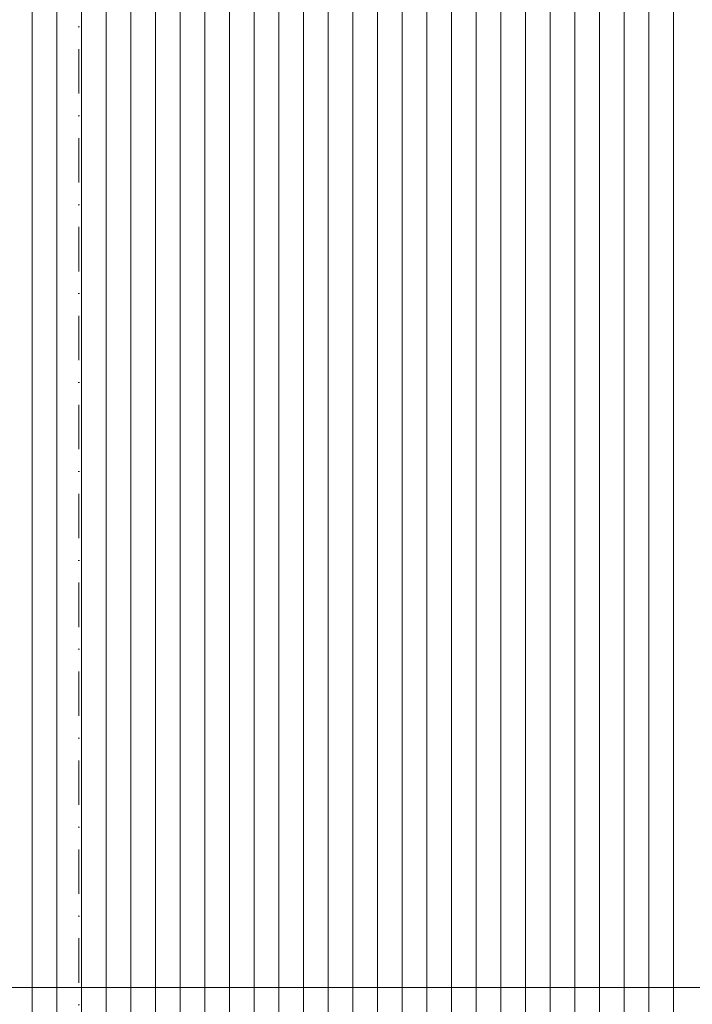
# Model space of a CAD drawing. Header units: millimetres. Extents: x 100377 to 139599, y -1988 to 13993.
# Tile 12 of 53: x 108212 to 110938, y 5969 to 9957. Entities that reach past the tile are written whole.
import ezdxf

# ---------------------------------------------------------------- set-up
doc = ezdxf.new("R2010")
doc.units = ezdxf.units.MM
doc.header["$MEASUREMENT"] = 0
doc.linetypes.add('Kropki i Kreski', pattern=[360, 180, -90, 0, -90])
doc.linetypes.add('Przerywana gęsta', pattern=[90, 60, -30])
doc.layers.add('Nowe_0_Nr_pióra__1', color=7, linetype='Continuous', lineweight=13)
doc.layers.add('Nowe_0_Nr_pióra__2', color=251, linetype='Continuous', lineweight=13)

# ---------------------------------------------------------------- blocks, each defined once
blk = doc.blocks.new('*X2')
at = {"layer": 'Nowe_0_Nr_pióra__2', "color": 251, "linetype": 'Continuous', "lineweight": 13}
for p, q in [((108262.4, 6037), (108262.4, 5787)), ((108262.4, 6037), (108262.4, 5787)), ((108362.4, 6037), (108362.4, 5787)), ((108362.4, 6037), (108362.4, 5787)), ((108462.4, 6037), (108462.4, 5787)), ((108462.4, 6037), (108462.4, 5787)), ((108562.4, 6037), (108562.4, 5787)), ((108562.4, 6037), (108562.4, 5787)), ((108662.4, 6037), (108662.4, 5787)), ((108662.4, 6037), (108662.4, 5787)), ((108762.4, 6037), (108762.4, 5787)), ((108762.4, 6037), (108762.4, 5787)), ((108862.4, 6037), (108862.4, 5787)), ((108862.4, 6037), (108862.4, 5787)), ((108962.4, 6037), (108962.4, 5787)), ((108962.4, 6037), (108962.4, 5787)), ((109062.4, 6037), (109062.4, 5787)), ((109062.4, 6037), (109062.4, 5787)), ((109162.4, 6037), (109162.4, 5787)), ((109162.4, 6037), (109162.4, 5787)), ((109262.4, 6037), (109262.4, 5787)), ((109262.4, 6037), (109262.4, 5787)), ((109362.4, 6037), (109362.4, 5787)), ((109362.4, 6037), (109362.4, 5787)), ((109462.4, 6037), (109462.4, 5787)), ((109462.4, 6037), (109462.4, 5787)), ((109562.4, 6037), (109562.4, 5787)), ((109562.4, 6037), (109562.4, 5787)), ((109662.4, 6037), (109662.4, 5787)), ((109662.4, 6037), (109662.4, 5787)), ((109762.4, 6037), (109762.4, 5787)), ((109762.4, 6037), (109762.4, 5787)), ((109862.4, 6037), (109862.4, 5787)), ((109862.4, 6037), (109862.4, 5787)), ((109962.4, 6037), (109962.4, 5787)), ((109962.4, 6037), (109962.4, 5787)), ((110062.4, 6037), (110062.4, 5787)), ((110062.4, 6037), (110062.4, 5787)), ((110162.4, 6037), (110162.4, 5787)), ((110162.4, 6037), (110162.4, 5787)), ((110262.4, 6037), (110262.4, 5787)), ((110262.4, 6037), (110262.4, 5787)), ((110362.4, 6037), (110362.4, 5787)), ((110362.4, 6037), (110362.4, 5787)), ((110462.4, 6037), (110462.4, 5787)), ((110462.4, 6037), (110462.4, 5787)), ((110562.4, 6037), (110562.4, 5787)), ((110562.4, 6037), (110562.4, 5787)), ((110662.4, 6037), (110662.4, 5787)), ((110662.4, 6037), (110662.4, 5787)), ((110762.4, 6037), (110762.4, 5787)), ((110762.4, 6037), (110762.4, 5787)), ((110862.4, 6037), (110862.4, 5787)), ((110862.4, 6037), (110862.4, 5787))]:
    blk.add_line(p, q, dxfattribs=at)
blk = doc.blocks.new('Wypełnienie_1_1', base_point=(0, 0))
at = {"layer": 'Nowe_0_Nr_pióra__2', "color": 251, "linetype": 'Continuous', "lineweight": 13}
blk.add_blockref('*X2', (0, 0), dxfattribs=at)
blk = doc.blocks.new('*X4')
at = {"layer": 'Nowe_0_Nr_pióra__2', "color": 251, "linetype": 'Continuous', "lineweight": 13}
for p, q in [((108262.4, 9787), (108262.4, 10037)), ((108262.4, 9787), (108262.4, 10037)), ((108362.4, 9787), (108362.4, 10037)), ((108362.4, 9787), (108362.4, 10037)), ((108462.4, 9787), (108462.4, 10037)), ((108462.4, 9787), (108462.4, 10037)), ((108562.4, 9787), (108562.4, 10037)), ((108562.4, 9787), (108562.4, 10037)), ((108662.4, 9787), (108662.4, 10037)), ((108662.4, 9787), (108662.4, 10037)), ((108762.4, 9787), (108762.4, 10037)), ((108762.4, 9787), (108762.4, 10037)), ((108862.4, 9787), (108862.4, 10037)), ((108862.4, 9787), (108862.4, 10037)), ((108962.4, 9787), (108962.4, 10037)), ((108962.4, 9787), (108962.4, 10037)), ((109062.4, 9787), (109062.4, 10037)), ((109062.4, 9787), (109062.4, 10037)), ((109162.4, 9787), (109162.4, 10037)), ((109162.4, 9787), (109162.4, 10037)), ((109262.4, 9787), (109262.4, 10037)), ((109262.4, 9787), (109262.4, 10037)), ((109362.4, 9787), (109362.4, 10037)), ((109362.4, 9787), (109362.4, 10037)), ((109462.4, 9787), (109462.4, 10037)), ((109462.4, 9787), (109462.4, 10037)), ((109562.4, 9787), (109562.4, 10037)), ((109562.4, 9787), (109562.4, 10037)), ((109662.4, 9787), (109662.4, 10037)), ((109662.4, 9787), (109662.4, 10037)), ((109762.4, 9787), (109762.4, 10037)), ((109762.4, 9787), (109762.4, 10037)), ((109862.4, 9787), (109862.4, 10037)), ((109862.4, 9787), (109862.4, 10037)), ((109962.4, 9787), (109962.4, 10037)), ((109962.4, 9787), (109962.4, 10037)), ((110062.4, 9787), (110062.4, 10037)), ((110062.4, 9787), (110062.4, 10037)), ((110162.4, 9787), (110162.4, 10037)), ((110162.4, 9787), (110162.4, 10037)), ((110262.4, 9787), (110262.4, 10037)), ((110262.4, 9787), (110262.4, 10037)), ((110362.4, 9787), (110362.4, 10037)), ((110362.4, 9787), (110362.4, 10037)), ((110462.4, 9787), (110462.4, 10037)), ((110462.4, 9787), (110462.4, 10037)), ((110562.4, 9787), (110562.4, 10037)), ((110562.4, 9787), (110562.4, 10037)), ((110662.4, 9787), (110662.4, 10037)), ((110662.4, 9787), (110662.4, 10037)), ((110762.4, 9787), (110762.4, 10037)), ((110762.4, 9787), (110762.4, 10037)), ((110862.4, 9787), (110862.4, 10037)), ((110862.4, 9787), (110862.4, 10037)), ((108262.4, 9537), (108262.4, 9787)), ((108262.4, 9537), (108262.4, 9787)), ((108362.4, 9537), (108362.4, 9787)), ((108362.4, 9537), (108362.4, 9787)), ((108462.4, 9537), (108462.4, 9787)), ((108462.4, 9537), (108462.4, 9787)), ((108562.4, 9537), (108562.4, 9787)), ((108562.4, 9537), (108562.4, 9787)), ((108662.4, 9537), (108662.4, 9787)), ((108662.4, 9537), (108662.4, 9787)), ((108762.4, 9537), (108762.4, 9787)), ((108762.4, 9537), (108762.4, 9787)), ((108862.4, 9537), (108862.4, 9787)), ((108862.4, 9537), (108862.4, 9787)), ((108962.4, 9537), (108962.4, 9787)), ((108962.4, 9537), (108962.4, 9787)), ((109062.4, 9537), (109062.4, 9787)), ((109062.4, 9537), (109062.4, 9787)), ((109162.4, 9537), (109162.4, 9787)), ((109162.4, 9537), (109162.4, 9787)), ((109262.4, 9537), (109262.4, 9787)), ((109262.4, 9537), (109262.4, 9787)), ((109362.4, 9537), (109362.4, 9787)), ((109362.4, 9537), (109362.4, 9787)), ((109462.4, 9537), (109462.4, 9787)), ((109462.4, 9537), (109462.4, 9787)), ((109562.4, 9537), (109562.4, 9787)), ((109562.4, 9537), (109562.4, 9787)), ((109662.4, 9537), (109662.4, 9787)), ((109662.4, 9537), (109662.4, 9787)), ((109762.4, 9537), (109762.4, 9787)), ((109762.4, 9537), (109762.4, 9787)), ((109862.4, 9537), (109862.4, 9787)), ((109862.4, 9537), (109862.4, 9787)), ((109962.4, 9537), (109962.4, 9787)), ((109962.4, 9537), (109962.4, 9787)), ((110062.4, 9537), (110062.4, 9787)), ((110062.4, 9537), (110062.4, 9787)), ((110162.4, 9537), (110162.4, 9787)), ((110162.4, 9537), (110162.4, 9787)), ((110262.4, 9537), (110262.4, 9787)), ((110262.4, 9537), (110262.4, 9787)), ((110362.4, 9537), (110362.4, 9787)), ((110362.4, 9537), (110362.4, 9787)), ((110462.4, 9537), (110462.4, 9787)), ((110462.4, 9537), (110462.4, 9787)), ((110562.4, 9537), (110562.4, 9787)), ((110562.4, 9537), (110562.4, 9787)), ((110662.4, 9537), (110662.4, 9787)), ((110662.4, 9537), (110662.4, 9787)), ((110762.4, 9537), (110762.4, 9787)), ((110762.4, 9537), (110762.4, 9787)), ((110862.4, 9537), (110862.4, 9787)), ((110862.4, 9537), (110862.4, 9787)), ((108262.4, 9287), (108262.4, 9537)), ((108262.4, 9287), (108262.4, 9537)), ((108362.4, 9287), (108362.4, 9537)), ((108362.4, 9287), (108362.4, 9537)), ((108462.4, 9287), (108462.4, 9537)), ((108462.4, 9287), (108462.4, 9537)), ((108562.4, 9287), (108562.4, 9537)), ((108562.4, 9287), (108562.4, 9537)), ((108662.4, 9287), (108662.4, 9537)), ((108662.4, 9287), (108662.4, 9537)), ((108762.4, 9287), (108762.4, 9537)), ((108762.4, 9287), (108762.4, 9537)), ((108862.4, 9287), (108862.4, 9537)), ((108862.4, 9287), (108862.4, 9537)), ((108962.4, 9287), (108962.4, 9537)), ((108962.4, 9287), (108962.4, 9537)), ((109062.4, 9287), (109062.4, 9537)), ((109062.4, 9287), (109062.4, 9537)), ((109162.4, 9287), (109162.4, 9537)), ((109162.4, 9287), (109162.4, 9537)), ((109262.4, 9287), (109262.4, 9537)), ((109262.4, 9287), (109262.4, 9537)), ((109362.4, 9287), (109362.4, 9537)), ((109362.4, 9287), (109362.4, 9537)), ((109462.4, 9287), (109462.4, 9537)), ((109462.4, 9287), (109462.4, 9537)), ((109562.4, 9287), (109562.4, 9537)), ((109562.4, 9287), (109562.4, 9537)), ((109662.4, 9287), (109662.4, 9537)), ((109662.4, 9287), (109662.4, 9537)), ((109762.4, 9287), (109762.4, 9537)), ((109762.4, 9287), (109762.4, 9537)), ((109862.4, 9287), (109862.4, 9537)), ((109862.4, 9287), (109862.4, 9537)), ((109962.4, 9287), (109962.4, 9537)), ((109962.4, 9287), (109962.4, 9537)), ((110062.4, 9287), (110062.4, 9537)), ((110062.4, 9287), (110062.4, 9537)), ((110162.4, 9287), (110162.4, 9537)), ((110162.4, 9287), (110162.4, 9537)), ((110262.4, 9287), (110262.4, 9537)), ((110262.4, 9287), (110262.4, 9537)), ((110362.4, 9287), (110362.4, 9537)), ((110362.4, 9287), (110362.4, 9537)), ((110462.4, 9287), (110462.4, 9537)), ((110462.4, 9287), (110462.4, 9537)), ((110562.4, 9287), (110562.4, 9537)), ((110562.4, 9287), (110562.4, 9537)), ((110662.4, 9287), (110662.4, 9537)), ((110662.4, 9287), (110662.4, 9537)), ((110762.4, 9287), (110762.4, 9537)), ((110762.4, 9287), (110762.4, 9537)), ((110862.4, 9287), (110862.4, 9537)), ((110862.4, 9287), (110862.4, 9537)), ((108262.4, 9037), (108262.4, 9287)), ((108262.4, 9037), (108262.4, 9287)), ((108362.4, 9037), (108362.4, 9287)), ((108362.4, 9037), (108362.4, 9287)), ((108462.4, 9037), (108462.4, 9287)), ((108462.4, 9037), (108462.4, 9287)), ((108562.4, 9037), (108562.4, 9287)), ((108562.4, 9037), (108562.4, 9287)), ((108662.4, 9037), (108662.4, 9287)), ((108662.4, 9037), (108662.4, 9287)), ((108762.4, 9037), (108762.4, 9287)), ((108762.4, 9037), (108762.4, 9287)), ((108862.4, 9037), (108862.4, 9287)), ((108862.4, 9037), (108862.4, 9287)), ((108962.4, 9037), (108962.4, 9287)), ((108962.4, 9037), (108962.4, 9287)), ((109062.4, 9037), (109062.4, 9287)), ((109062.4, 9037), (109062.4, 9287)), ((109162.4, 9037), (109162.4, 9287)), ((109162.4, 9037), (109162.4, 9287)), ((109262.4, 9037), (109262.4, 9287)), ((109262.4, 9037), (109262.4, 9287)), ((109362.4, 9037), (109362.4, 9287)), ((109362.4, 9037), (109362.4, 9287)), ((109462.4, 9037), (109462.4, 9287)), ((109462.4, 9037), (109462.4, 9287)), ((109562.4, 9037), (109562.4, 9287)), ((109562.4, 9037), (109562.4, 9287)), ((109662.4, 9037), (109662.4, 9287)), ((109662.4, 9037), (109662.4, 9287)), ((109762.4, 9037), (109762.4, 9287)), ((109762.4, 9037), (109762.4, 9287)), ((109862.4, 9037), (109862.4, 9287)), ((109862.4, 9037), (109862.4, 9287)), ((109962.4, 9037), (109962.4, 9287)), ((109962.4, 9037), (109962.4, 9287)), ((110062.4, 9037), (110062.4, 9287)), ((110062.4, 9037), (110062.4, 9287)), ((110162.4, 9037), (110162.4, 9287)), ((110162.4, 9037), (110162.4, 9287)), ((110262.4, 9037), (110262.4, 9287)), ((110262.4, 9037), (110262.4, 9287)), ((110362.4, 9037), (110362.4, 9287)), ((110362.4, 9037), (110362.4, 9287)), ((110462.4, 9037), (110462.4, 9287)), ((110462.4, 9037), (110462.4, 9287)), ((110562.4, 9037), (110562.4, 9287)), ((110562.4, 9037), (110562.4, 9287)), ((110662.4, 9037), (110662.4, 9287)), ((110662.4, 9037), (110662.4, 9287)), ((110762.4, 9037), (110762.4, 9287)), ((110762.4, 9037), (110762.4, 9287)), ((110862.4, 9037), (110862.4, 9287)), ((110862.4, 9037), (110862.4, 9287)), ((108262.4, 8787), (108262.4, 9037)), ((108262.4, 8787), (108262.4, 9037)), ((108362.4, 8787), (108362.4, 9037)), ((108362.4, 8787), (108362.4, 9037)), ((108462.4, 8787), (108462.4, 9037)), ((108462.4, 8787), (108462.4, 9037)), ((108562.4, 8787), (108562.4, 9037)), ((108562.4, 8787), (108562.4, 9037)), ((108662.4, 8787), (108662.4, 9037)), ((108662.4, 8787), (108662.4, 9037)), ((108762.4, 8787), (108762.4, 9037)), ((108762.4, 8787), (108762.4, 9037)), ((108862.4, 8787), (108862.4, 9037)), ((108862.4, 8787), (108862.4, 9037)), ((108962.4, 8787), (108962.4, 9037)), ((108962.4, 8787), (108962.4, 9037)), ((109062.4, 8787), (109062.4, 9037)), ((109062.4, 8787), (109062.4, 9037)), ((109162.4, 8787), (109162.4, 9037)), ((109162.4, 8787), (109162.4, 9037)), ((109262.4, 8787), (109262.4, 9037)), ((109262.4, 8787), (109262.4, 9037)), ((109362.4, 8787), (109362.4, 9037)), ((109362.4, 8787), (109362.4, 9037)), ((109462.4, 8787), (109462.4, 9037)), ((109462.4, 8787), (109462.4, 9037)), ((109562.4, 8787), (109562.4, 9037)), ((109562.4, 8787), (109562.4, 9037)), ((109662.4, 8787), (109662.4, 9037)), ((109662.4, 8787), (109662.4, 9037)), ((109762.4, 8787), (109762.4, 9037)), ((109762.4, 8787), (109762.4, 9037)), ((109862.4, 8787), (109862.4, 9037)), ((109862.4, 8787), (109862.4, 9037)), ((109962.4, 8787), (109962.4, 9037)), ((109962.4, 8787), (109962.4, 9037)), ((110062.4, 8787), (110062.4, 9037)), ((110062.4, 8787), (110062.4, 9037)), ((110162.4, 8787), (110162.4, 9037)), ((110162.4, 8787), (110162.4, 9037)), ((110262.4, 8787), (110262.4, 9037)), ((110262.4, 8787), (110262.4, 9037)), ((110362.4, 8787), (110362.4, 9037)), ((110362.4, 8787), (110362.4, 9037)), ((110462.4, 8787), (110462.4, 9037)), ((110462.4, 8787), (110462.4, 9037)), ((110562.4, 8787), (110562.4, 9037)), ((110562.4, 8787), (110562.4, 9037)), ((110662.4, 8787), (110662.4, 9037)), ((110662.4, 8787), (110662.4, 9037)), ((110762.4, 8787), (110762.4, 9037)), ((110762.4, 8787), (110762.4, 9037)), ((110862.4, 8787), (110862.4, 9037)), ((110862.4, 8787), (110862.4, 9037)), ((108262.4, 8537), (108262.4, 8787)), ((108262.4, 8537), (108262.4, 8787)), ((108362.4, 8537), (108362.4, 8787)), ((108362.4, 8537), (108362.4, 8787)), ((108462.4, 8537), (108462.4, 8787)), ((108462.4, 8537), (108462.4, 8787)), ((108562.4, 8537), (108562.4, 8787)), ((108562.4, 8537), (108562.4, 8787)), ((108662.4, 8537), (108662.4, 8787)), ((108662.4, 8537), (108662.4, 8787)), ((108762.4, 8537), (108762.4, 8787)), ((108762.4, 8537), (108762.4, 8787)), ((108862.4, 8537), (108862.4, 8787)), ((108862.4, 8537), (108862.4, 8787)), ((108962.4, 8537), (108962.4, 8787)), ((108962.4, 8537), (108962.4, 8787)), ((109062.4, 8537), (109062.4, 8787)), ((109062.4, 8537), (109062.4, 8787)), ((109162.4, 8537), (109162.4, 8787)), ((109162.4, 8537), (109162.4, 8787)), ((109262.4, 8537), (109262.4, 8787)), ((109262.4, 8537), (109262.4, 8787)), ((109362.4, 8537), (109362.4, 8787)), ((109362.4, 8537), (109362.4, 8787)), ((109462.4, 8537), (109462.4, 8787)), ((109462.4, 8537), (109462.4, 8787)), ((109562.4, 8537), (109562.4, 8787)), ((109562.4, 8537), (109562.4, 8787)), ((109662.4, 8537), (109662.4, 8787)), ((109662.4, 8537), (109662.4, 8787)), ((109762.4, 8537), (109762.4, 8787)), ((109762.4, 8537), (109762.4, 8787)), ((109862.4, 8537), (109862.4, 8787)), ((109862.4, 8537), (109862.4, 8787)), ((109962.4, 8537), (109962.4, 8787)), ((109962.4, 8537), (109962.4, 8787)), ((110062.4, 8537), (110062.4, 8787)), ((110062.4, 8537), (110062.4, 8787)), ((110162.4, 8537), (110162.4, 8787)), ((110162.4, 8537), (110162.4, 8787)), ((110262.4, 8537), (110262.4, 8787)), ((110262.4, 8537), (110262.4, 8787)), ((110362.4, 8537), (110362.4, 8787)), ((110362.4, 8537), (110362.4, 8787)), ((110462.4, 8537), (110462.4, 8787)), ((110462.4, 8537), (110462.4, 8787)), ((110562.4, 8537), (110562.4, 8787)), ((110562.4, 8537), (110562.4, 8787)), ((110662.4, 8537), (110662.4, 8787)), ((110662.4, 8537), (110662.4, 8787)), ((110762.4, 8537), (110762.4, 8787)), ((110762.4, 8537), (110762.4, 8787)), ((110862.4, 8537), (110862.4, 8787)), ((110862.4, 8537), (110862.4, 8787)), ((108262.4, 8287), (108262.4, 8537)), ((108262.4, 8287), (108262.4, 8537)), ((108362.4, 8287), (108362.4, 8537)), ((108362.4, 8287), (108362.4, 8537)), ((108462.4, 8287), (108462.4, 8537)), ((108462.4, 8287), (108462.4, 8537)), ((108562.4, 8287), (108562.4, 8537)), ((108562.4, 8287), (108562.4, 8537)), ((108662.4, 8287), (108662.4, 8537)), ((108662.4, 8287), (108662.4, 8537)), ((108762.4, 8287), (108762.4, 8537)), ((108762.4, 8287), (108762.4, 8537)), ((108862.4, 8287), (108862.4, 8537)), ((108862.4, 8287), (108862.4, 8537)), ((108962.4, 8287), (108962.4, 8537)), ((108962.4, 8287), (108962.4, 8537)), ((109062.4, 8287), (109062.4, 8537)), ((109062.4, 8287), (109062.4, 8537)), ((109162.4, 8287), (109162.4, 8537)), ((109162.4, 8287), (109162.4, 8537)), ((109262.4, 8287), (109262.4, 8537)), ((109262.4, 8287), (109262.4, 8537)), ((109362.4, 8287), (109362.4, 8537)), ((109362.4, 8287), (109362.4, 8537)), ((109462.4, 8287), (109462.4, 8537)), ((109462.4, 8287), (109462.4, 8537)), ((109562.4, 8287), (109562.4, 8537)), ((109562.4, 8287), (109562.4, 8537)), ((109662.4, 8287), (109662.4, 8537)), ((109662.4, 8287), (109662.4, 8537)), ((109762.4, 8287), (109762.4, 8537)), ((109762.4, 8287), (109762.4, 8537)), ((109862.4, 8287), (109862.4, 8537)), ((109862.4, 8287), (109862.4, 8537)), ((109962.4, 8287), (109962.4, 8537)), ((109962.4, 8287), (109962.4, 8537)), ((110062.4, 8287), (110062.4, 8537)), ((110062.4, 8287), (110062.4, 8537)), ((110162.4, 8287), (110162.4, 8537)), ((110162.4, 8287), (110162.4, 8537)), ((110262.4, 8287), (110262.4, 8537)), ((110262.4, 8287), (110262.4, 8537)), ((110362.4, 8287), (110362.4, 8537)), ((110362.4, 8287), (110362.4, 8537)), ((110462.4, 8287), (110462.4, 8537)), ((110462.4, 8287), (110462.4, 8537)), ((110562.4, 8287), (110562.4, 8537)), ((110562.4, 8287), (110562.4, 8537)), ((110662.4, 8287), (110662.4, 8537)), ((110662.4, 8287), (110662.4, 8537)), ((110762.4, 8287), (110762.4, 8537)), ((110762.4, 8287), (110762.4, 8537)), ((110862.4, 8287), (110862.4, 8537)), ((110862.4, 8287), (110862.4, 8537)), ((108262.4, 8037), (108262.4, 8287)), ((108262.4, 8037), (108262.4, 8287)), ((108362.4, 8037), (108362.4, 8287)), ((108362.4, 8037), (108362.4, 8287)), ((108462.4, 8037), (108462.4, 8287)), ((108462.4, 8037), (108462.4, 8287)), ((108562.4, 8037), (108562.4, 8287)), ((108562.4, 8037), (108562.4, 8287)), ((108662.4, 8037), (108662.4, 8287)), ((108662.4, 8037), (108662.4, 8287)), ((108762.4, 8037), (108762.4, 8287)), ((108762.4, 8037), (108762.4, 8287)), ((108862.4, 8037), (108862.4, 8287)), ((108862.4, 8037), (108862.4, 8287)), ((108962.4, 8037), (108962.4, 8287)), ((108962.4, 8037), (108962.4, 8287)), ((109062.4, 8037), (109062.4, 8287)), ((109062.4, 8037), (109062.4, 8287)), ((109162.4, 8037), (109162.4, 8287)), ((109162.4, 8037), (109162.4, 8287)), ((109262.4, 8037), (109262.4, 8287)), ((109262.4, 8037), (109262.4, 8287)), ((109362.4, 8037), (109362.4, 8287)), ((109362.4, 8037), (109362.4, 8287)), ((109462.4, 8037), (109462.4, 8287)), ((109462.4, 8037), (109462.4, 8287)), ((109562.4, 8037), (109562.4, 8287)), ((109562.4, 8037), (109562.4, 8287)), ((109662.4, 8037), (109662.4, 8287)), ((109662.4, 8037), (109662.4, 8287)), ((109762.4, 8037), (109762.4, 8287)), ((109762.4, 8037), (109762.4, 8287)), ((109862.4, 8037), (109862.4, 8287)), ((109862.4, 8037), (109862.4, 8287)), ((109962.4, 8037), (109962.4, 8287)), ((109962.4, 8037), (109962.4, 8287)), ((110062.4, 8037), (110062.4, 8287)), ((110062.4, 8037), (110062.4, 8287)), ((110162.4, 8037), (110162.4, 8287)), ((110162.4, 8037), (110162.4, 8287)), ((110262.4, 8037), (110262.4, 8287)), ((110262.4, 8037), (110262.4, 8287)), ((110362.4, 8037), (110362.4, 8287)), ((110362.4, 8037), (110362.4, 8287)), ((110462.4, 8037), (110462.4, 8287)), ((110462.4, 8037), (110462.4, 8287)), ((110562.4, 8037), (110562.4, 8287)), ((110562.4, 8037), (110562.4, 8287)), ((110662.4, 8037), (110662.4, 8287)), ((110662.4, 8037), (110662.4, 8287)), ((110762.4, 8037), (110762.4, 8287)), ((110762.4, 8037), (110762.4, 8287)), ((110862.4, 8037), (110862.4, 8287)), ((110862.4, 8037), (110862.4, 8287)), ((108262.4, 7787), (108262.4, 8037)), ((108262.4, 7787), (108262.4, 8037)), ((108362.4, 7787), (108362.4, 8037)), ((108362.4, 7787), (108362.4, 8037)), ((108462.4, 7787), (108462.4, 8037)), ((108462.4, 7787), (108462.4, 8037)), ((108562.4, 7787), (108562.4, 8037)), ((108562.4, 7787), (108562.4, 8037)), ((108662.4, 7787), (108662.4, 8037)), ((108662.4, 7787), (108662.4, 8037)), ((108762.4, 7787), (108762.4, 8037)), ((108762.4, 7787), (108762.4, 8037)), ((108862.4, 7787), (108862.4, 8037)), ((108862.4, 7787), (108862.4, 8037)), ((108962.4, 7787), (108962.4, 8037)), ((108962.4, 7787), (108962.4, 8037)), ((109062.4, 7787), (109062.4, 8037)), ((109062.4, 7787), (109062.4, 8037)), ((109162.4, 7787), (109162.4, 8037)), ((109162.4, 7787), (109162.4, 8037)), ((109262.4, 7787), (109262.4, 8037)), ((109262.4, 7787), (109262.4, 8037)), ((109362.4, 7787), (109362.4, 8037)), ((109362.4, 7787), (109362.4, 8037)), ((109462.4, 7787), (109462.4, 8037)), ((109462.4, 7787), (109462.4, 8037)), ((109562.4, 7787), (109562.4, 8037)), ((109562.4, 7787), (109562.4, 8037)), ((109662.4, 7787), (109662.4, 8037)), ((109662.4, 7787), (109662.4, 8037)), ((109762.4, 7787), (109762.4, 8037)), ((109762.4, 7787), (109762.4, 8037)), ((109862.4, 7787), (109862.4, 8037)), ((109862.4, 7787), (109862.4, 8037)), ((109962.4, 7787), (109962.4, 8037)), ((109962.4, 7787), (109962.4, 8037)), ((110062.4, 7787), (110062.4, 8037)), ((110062.4, 7787), (110062.4, 8037)), ((110162.4, 7787), (110162.4, 8037)), ((110162.4, 7787), (110162.4, 8037)), ((110262.4, 7787), (110262.4, 8037)), ((110262.4, 7787), (110262.4, 8037)), ((110362.4, 7787), (110362.4, 8037)), ((110362.4, 7787), (110362.4, 8037)), ((110462.4, 7787), (110462.4, 8037)), ((110462.4, 7787), (110462.4, 8037)), ((110562.4, 7787), (110562.4, 8037)), ((110562.4, 7787), (110562.4, 8037)), ((110662.4, 7787), (110662.4, 8037)), ((110662.4, 7787), (110662.4, 8037)), ((110762.4, 7787), (110762.4, 8037)), ((110762.4, 7787), (110762.4, 8037)), ((110862.4, 7787), (110862.4, 8037)), ((110862.4, 7787), (110862.4, 8037)), ((108262.4, 7537), (108262.4, 7787)), ((108262.4, 7537), (108262.4, 7787)), ((108362.4, 7537), (108362.4, 7787)), ((108362.4, 7537), (108362.4, 7787)), ((108462.4, 7537), (108462.4, 7787)), ((108462.4, 7537), (108462.4, 7787)), ((108562.4, 7537), (108562.4, 7787)), ((108562.4, 7537), (108562.4, 7787)), ((108662.4, 7537), (108662.4, 7787)), ((108662.4, 7537), (108662.4, 7787)), ((108762.4, 7537), (108762.4, 7787)), ((108762.4, 7537), (108762.4, 7787)), ((108862.4, 7537), (108862.4, 7787)), ((108862.4, 7537), (108862.4, 7787)), ((108962.4, 7537), (108962.4, 7787)), ((108962.4, 7537), (108962.4, 7787)), ((109062.4, 7537), (109062.4, 7787)), ((109062.4, 7537), (109062.4, 7787)), ((109162.4, 7537), (109162.4, 7787)), ((109162.4, 7537), (109162.4, 7787)), ((109262.4, 7537), (109262.4, 7787)), ((109262.4, 7537), (109262.4, 7787)), ((109362.4, 7537), (109362.4, 7787)), ((109362.4, 7537), (109362.4, 7787)), ((109462.4, 7537), (109462.4, 7787)), ((109462.4, 7537), (109462.4, 7787)), ((109562.4, 7537), (109562.4, 7787)), ((109562.4, 7537), (109562.4, 7787)), ((109662.4, 7537), (109662.4, 7787)), ((109662.4, 7537), (109662.4, 7787)), ((109762.4, 7537), (109762.4, 7787)), ((109762.4, 7537), (109762.4, 7787)), ((109862.4, 7537), (109862.4, 7787)), ((109862.4, 7537), (109862.4, 7787)), ((109962.4, 7537), (109962.4, 7787)), ((109962.4, 7537), (109962.4, 7787)), ((110062.4, 7537), (110062.4, 7787)), ((110062.4, 7537), (110062.4, 7787)), ((110162.4, 7537), (110162.4, 7787)), ((110162.4, 7537), (110162.4, 7787)), ((110262.4, 7537), (110262.4, 7787)), ((110262.4, 7537), (110262.4, 7787)), ((110362.4, 7537), (110362.4, 7787)), ((110362.4, 7537), (110362.4, 7787)), ((110462.4, 7537), (110462.4, 7787)), ((110462.4, 7537), (110462.4, 7787)), ((110562.4, 7537), (110562.4, 7787)), ((110562.4, 7537), (110562.4, 7787)), ((110662.4, 7537), (110662.4, 7787)), ((110662.4, 7537), (110662.4, 7787)), ((110762.4, 7537), (110762.4, 7787)), ((110762.4, 7537), (110762.4, 7787)), ((110862.4, 7537), (110862.4, 7787)), ((110862.4, 7537), (110862.4, 7787)), ((108262.4, 7287), (108262.4, 7537)), ((108262.4, 7287), (108262.4, 7537)), ((108362.4, 7287), (108362.4, 7537)), ((108362.4, 7287), (108362.4, 7537)), ((108462.4, 7287), (108462.4, 7537)), ((108462.4, 7287), (108462.4, 7537)), ((108562.4, 7287), (108562.4, 7537)), ((108562.4, 7287), (108562.4, 7537)), ((108662.4, 7287), (108662.4, 7537)), ((108662.4, 7287), (108662.4, 7537)), ((108762.4, 7287), (108762.4, 7537)), ((108762.4, 7287), (108762.4, 7537)), ((108862.4, 7287), (108862.4, 7537)), ((108862.4, 7287), (108862.4, 7537)), ((108962.4, 7287), (108962.4, 7537)), ((108962.4, 7287), (108962.4, 7537)), ((109062.4, 7287), (109062.4, 7537)), ((109062.4, 7287), (109062.4, 7537)), ((109162.4, 7287), (109162.4, 7537)), ((109162.4, 7287), (109162.4, 7537)), ((109262.4, 7287), (109262.4, 7537)), ((109262.4, 7287), (109262.4, 7537)), ((109362.4, 7287), (109362.4, 7537)), ((109362.4, 7287), (109362.4, 7537)), ((109462.4, 7287), (109462.4, 7537)), ((109462.4, 7287), (109462.4, 7537)), ((109562.4, 7287), (109562.4, 7537)), ((109562.4, 7287), (109562.4, 7537)), ((109662.4, 7287), (109662.4, 7537)), ((109662.4, 7287), (109662.4, 7537)), ((109762.4, 7287), (109762.4, 7537)), ((109762.4, 7287), (109762.4, 7537)), ((109862.4, 7287), (109862.4, 7537)), ((109862.4, 7287), (109862.4, 7537)), ((109962.4, 7287), (109962.4, 7537)), ((109962.4, 7287), (109962.4, 7537)), ((110062.4, 7287), (110062.4, 7537)), ((110062.4, 7287), (110062.4, 7537)), ((110162.4, 7287), (110162.4, 7537)), ((110162.4, 7287), (110162.4, 7537)), ((110262.4, 7287), (110262.4, 7537)), ((110262.4, 7287), (110262.4, 7537)), ((110362.4, 7287), (110362.4, 7537)), ((110362.4, 7287), (110362.4, 7537)), ((110462.4, 7287), (110462.4, 7537)), ((110462.4, 7287), (110462.4, 7537)), ((110562.4, 7287), (110562.4, 7537)), ((110562.4, 7287), (110562.4, 7537)), ((110662.4, 7287), (110662.4, 7537)), ((110662.4, 7287), (110662.4, 7537)), ((110762.4, 7287), (110762.4, 7537)), ((110762.4, 7287), (110762.4, 7537)), ((110862.4, 7287), (110862.4, 7537)), ((110862.4, 7287), (110862.4, 7537)), ((108262.4, 7037), (108262.4, 7287)), ((108262.4, 7037), (108262.4, 7287)), ((108362.4, 7037), (108362.4, 7287)), ((108362.4, 7037), (108362.4, 7287)), ((108462.4, 7037), (108462.4, 7287)), ((108462.4, 7037), (108462.4, 7287)), ((108562.4, 7037), (108562.4, 7287)), ((108562.4, 7037), (108562.4, 7287)), ((108662.4, 7037), (108662.4, 7287)), ((108662.4, 7037), (108662.4, 7287)), ((108762.4, 7037), (108762.4, 7287)), ((108762.4, 7037), (108762.4, 7287)), ((108862.4, 7037), (108862.4, 7287)), ((108862.4, 7037), (108862.4, 7287)), ((108962.4, 7037), (108962.4, 7287)), ((108962.4, 7037), (108962.4, 7287)), ((109062.4, 7037), (109062.4, 7287)), ((109062.4, 7037), (109062.4, 7287)), ((109162.4, 7037), (109162.4, 7287)), ((109162.4, 7037), (109162.4, 7287)), ((109262.4, 7037), (109262.4, 7287)), ((109262.4, 7037), (109262.4, 7287)), ((109362.4, 7037), (109362.4, 7287)), ((109362.4, 7037), (109362.4, 7287)), ((109462.4, 7037), (109462.4, 7287)), ((109462.4, 7037), (109462.4, 7287)), ((109562.4, 7037), (109562.4, 7287)), ((109562.4, 7037), (109562.4, 7287)), ((109662.4, 7037), (109662.4, 7287)), ((109662.4, 7037), (109662.4, 7287)), ((109762.4, 7037), (109762.4, 7287)), ((109762.4, 7037), (109762.4, 7287)), ((109862.4, 7037), (109862.4, 7287)), ((109862.4, 7037), (109862.4, 7287)), ((109962.4, 7037), (109962.4, 7287)), ((109962.4, 7037), (109962.4, 7287)), ((110062.4, 7037), (110062.4, 7287)), ((110062.4, 7037), (110062.4, 7287)), ((110162.4, 7037), (110162.4, 7287)), ((110162.4, 7037), (110162.4, 7287)), ((110262.4, 7037), (110262.4, 7287)), ((110262.4, 7037), (110262.4, 7287)), ((110362.4, 7037), (110362.4, 7287)), ((110362.4, 7037), (110362.4, 7287)), ((110462.4, 7037), (110462.4, 7287)), ((110462.4, 7037), (110462.4, 7287)), ((110562.4, 7037), (110562.4, 7287)), ((110562.4, 7037), (110562.4, 7287)), ((110662.4, 7037), (110662.4, 7287)), ((110662.4, 7037), (110662.4, 7287)), ((110762.4, 7037), (110762.4, 7287)), ((110762.4, 7037), (110762.4, 7287)), ((110862.4, 7037), (110862.4, 7287)), ((110862.4, 7037), (110862.4, 7287)), ((108262.4, 6787), (108262.4, 7037)), ((108262.4, 6787), (108262.4, 7037)), ((108362.4, 6787), (108362.4, 7037)), ((108362.4, 6787), (108362.4, 7037)), ((108462.4, 6787), (108462.4, 7037)), ((108462.4, 6787), (108462.4, 7037)), ((108562.4, 6787), (108562.4, 7037)), ((108562.4, 6787), (108562.4, 7037)), ((108662.4, 6787), (108662.4, 7037)), ((108662.4, 6787), (108662.4, 7037)), ((108762.4, 6787), (108762.4, 7037)), ((108762.4, 6787), (108762.4, 7037)), ((108862.4, 6787), (108862.4, 7037)), ((108862.4, 6787), (108862.4, 7037)), ((108962.4, 6787), (108962.4, 7037)), ((108962.4, 6787), (108962.4, 7037)), ((109062.4, 6787), (109062.4, 7037)), ((109062.4, 6787), (109062.4, 7037)), ((109162.4, 6787), (109162.4, 7037)), ((109162.4, 6787), (109162.4, 7037)), ((109262.4, 6787), (109262.4, 7037)), ((109262.4, 6787), (109262.4, 7037)), ((109362.4, 6787), (109362.4, 7037)), ((109362.4, 6787), (109362.4, 7037)), ((109462.4, 6787), (109462.4, 7037)), ((109462.4, 6787), (109462.4, 7037)), ((109562.4, 6787), (109562.4, 7037)), ((109562.4, 6787), (109562.4, 7037)), ((109662.4, 6787), (109662.4, 7037)), ((109662.4, 6787), (109662.4, 7037)), ((109762.4, 6787), (109762.4, 7037)), ((109762.4, 6787), (109762.4, 7037)), ((109862.4, 6787), (109862.4, 7037)), ((109862.4, 6787), (109862.4, 7037)), ((109962.4, 6787), (109962.4, 7037)), ((109962.4, 6787), (109962.4, 7037)), ((110062.4, 6787), (110062.4, 7037)), ((110062.4, 6787), (110062.4, 7037)), ((110162.4, 6787), (110162.4, 7037)), ((110162.4, 6787), (110162.4, 7037)), ((110262.4, 6787), (110262.4, 7037)), ((110262.4, 6787), (110262.4, 7037)), ((110362.4, 6787), (110362.4, 7037)), ((110362.4, 6787), (110362.4, 7037)), ((110462.4, 6787), (110462.4, 7037)), ((110462.4, 6787), (110462.4, 7037)), ((110562.4, 6787), (110562.4, 7037)), ((110562.4, 6787), (110562.4, 7037)), ((110662.4, 6787), (110662.4, 7037)), ((110662.4, 6787), (110662.4, 7037)), ((110762.4, 6787), (110762.4, 7037)), ((110762.4, 6787), (110762.4, 7037)), ((110862.4, 6787), (110862.4, 7037)), ((110862.4, 6787), (110862.4, 7037)), ((108262.4, 6537), (108262.4, 6787)), ((108262.4, 6537), (108262.4, 6787)), ((108362.4, 6537), (108362.4, 6787)), ((108362.4, 6537), (108362.4, 6787)), ((108462.4, 6537), (108462.4, 6787)), ((108462.4, 6537), (108462.4, 6787)), ((108562.4, 6537), (108562.4, 6787)), ((108562.4, 6537), (108562.4, 6787)), ((108662.4, 6537), (108662.4, 6787)), ((108662.4, 6537), (108662.4, 6787)), ((108762.4, 6537), (108762.4, 6787)), ((108762.4, 6537), (108762.4, 6787)), ((108862.4, 6537), (108862.4, 6787)), ((108862.4, 6537), (108862.4, 6787)), ((108962.4, 6537), (108962.4, 6787)), ((108962.4, 6537), (108962.4, 6787)), ((109062.4, 6537), (109062.4, 6787)), ((109062.4, 6537), (109062.4, 6787)), ((109162.4, 6537), (109162.4, 6787)), ((109162.4, 6537), (109162.4, 6787)), ((109262.4, 6537), (109262.4, 6787)), ((109262.4, 6537), (109262.4, 6787)), ((109362.4, 6537), (109362.4, 6787)), ((109362.4, 6537), (109362.4, 6787)), ((109462.4, 6537), (109462.4, 6787)), ((109462.4, 6537), (109462.4, 6787)), ((109562.4, 6537), (109562.4, 6787)), ((109562.4, 6537), (109562.4, 6787)), ((109662.4, 6537), (109662.4, 6787)), ((109662.4, 6537), (109662.4, 6787)), ((109762.4, 6537), (109762.4, 6787)), ((109762.4, 6537), (109762.4, 6787)), ((109862.4, 6537), (109862.4, 6787)), ((109862.4, 6537), (109862.4, 6787)), ((109962.4, 6537), (109962.4, 6787)), ((109962.4, 6537), (109962.4, 6787)), ((110062.4, 6537), (110062.4, 6787)), ((110062.4, 6537), (110062.4, 6787)), ((110162.4, 6537), (110162.4, 6787)), ((110162.4, 6537), (110162.4, 6787)), ((110262.4, 6537), (110262.4, 6787)), ((110262.4, 6537), (110262.4, 6787)), ((110362.4, 6537), (110362.4, 6787)), ((110362.4, 6537), (110362.4, 6787)), ((110462.4, 6537), (110462.4, 6787)), ((110462.4, 6537), (110462.4, 6787)), ((110562.4, 6537), (110562.4, 6787)), ((110562.4, 6537), (110562.4, 6787)), ((110662.4, 6537), (110662.4, 6787)), ((110662.4, 6537), (110662.4, 6787)), ((110762.4, 6537), (110762.4, 6787)), ((110762.4, 6537), (110762.4, 6787)), ((110862.4, 6537), (110862.4, 6787)), ((110862.4, 6537), (110862.4, 6787)), ((108262.4, 6287), (108262.4, 6537)), ((108262.4, 6287), (108262.4, 6537)), ((108362.4, 6287), (108362.4, 6537)), ((108362.4, 6287), (108362.4, 6537)), ((108462.4, 6287), (108462.4, 6537)), ((108462.4, 6287), (108462.4, 6537)), ((108562.4, 6287), (108562.4, 6537)), ((108562.4, 6287), (108562.4, 6537)), ((108662.4, 6287), (108662.4, 6537)), ((108662.4, 6287), (108662.4, 6537)), ((108762.4, 6287), (108762.4, 6537)), ((108762.4, 6287), (108762.4, 6537)), ((108862.4, 6287), (108862.4, 6537)), ((108862.4, 6287), (108862.4, 6537)), ((108962.4, 6287), (108962.4, 6537)), ((108962.4, 6287), (108962.4, 6537)), ((109062.4, 6287), (109062.4, 6537)), ((109062.4, 6287), (109062.4, 6537)), ((109162.4, 6287), (109162.4, 6537)), ((109162.4, 6287), (109162.4, 6537)), ((109262.4, 6287), (109262.4, 6537)), ((109262.4, 6287), (109262.4, 6537)), ((109362.4, 6287), (109362.4, 6537)), ((109362.4, 6287), (109362.4, 6537)), ((109462.4, 6287), (109462.4, 6537)), ((109462.4, 6287), (109462.4, 6537)), ((109562.4, 6287), (109562.4, 6537)), ((109562.4, 6287), (109562.4, 6537)), ((109662.4, 6287), (109662.4, 6537)), ((109662.4, 6287), (109662.4, 6537)), ((109762.4, 6287), (109762.4, 6537)), ((109762.4, 6287), (109762.4, 6537)), ((109862.4, 6287), (109862.4, 6537)), ((109862.4, 6287), (109862.4, 6537)), ((109962.4, 6287), (109962.4, 6537)), ((109962.4, 6287), (109962.4, 6537)), ((110062.4, 6287), (110062.4, 6537)), ((110062.4, 6287), (110062.4, 6537)), ((110162.4, 6287), (110162.4, 6537)), ((110162.4, 6287), (110162.4, 6537)), ((110262.4, 6287), (110262.4, 6537)), ((110262.4, 6287), (110262.4, 6537)), ((110362.4, 6287), (110362.4, 6537)), ((110362.4, 6287), (110362.4, 6537)), ((110462.4, 6287), (110462.4, 6537)), ((110462.4, 6287), (110462.4, 6537)), ((110562.4, 6287), (110562.4, 6537)), ((110562.4, 6287), (110562.4, 6537)), ((110662.4, 6287), (110662.4, 6537)), ((110662.4, 6287), (110662.4, 6537)), ((110762.4, 6287), (110762.4, 6537)), ((110762.4, 6287), (110762.4, 6537)), ((110862.4, 6287), (110862.4, 6537)), ((110862.4, 6287), (110862.4, 6537)), ((108262.4, 6037), (108262.4, 6287)), ((108262.4, 6037), (108262.4, 6287)), ((108362.4, 6037), (108362.4, 6287)), ((108362.4, 6037), (108362.4, 6287)), ((108462.4, 6037), (108462.4, 6287)), ((108462.4, 6037), (108462.4, 6287)), ((108562.4, 6037), (108562.4, 6287)), ((108562.4, 6037), (108562.4, 6287)), ((108662.4, 6037), (108662.4, 6287)), ((108662.4, 6037), (108662.4, 6287)), ((108762.4, 6037), (108762.4, 6287)), ((108762.4, 6037), (108762.4, 6287)), ((108862.4, 6037), (108862.4, 6287)), ((108862.4, 6037), (108862.4, 6287)), ((108962.4, 6037), (108962.4, 6287)), ((108962.4, 6037), (108962.4, 6287)), ((109062.4, 6037), (109062.4, 6287)), ((109062.4, 6037), (109062.4, 6287)), ((109162.4, 6037), (109162.4, 6287)), ((109162.4, 6037), (109162.4, 6287)), ((109262.4, 6037), (109262.4, 6287)), ((109262.4, 6037), (109262.4, 6287)), ((109362.4, 6037), (109362.4, 6287)), ((109362.4, 6037), (109362.4, 6287)), ((109462.4, 6037), (109462.4, 6287)), ((109462.4, 6037), (109462.4, 6287)), ((109562.4, 6037), (109562.4, 6287)), ((109562.4, 6037), (109562.4, 6287)), ((109662.4, 6037), (109662.4, 6287)), ((109662.4, 6037), (109662.4, 6287)), ((109762.4, 6037), (109762.4, 6287)), ((109762.4, 6037), (109762.4, 6287)), ((109862.4, 6037), (109862.4, 6287)), ((109862.4, 6037), (109862.4, 6287)), ((109962.4, 6037), (109962.4, 6287)), ((109962.4, 6037), (109962.4, 6287)), ((110062.4, 6037), (110062.4, 6287)), ((110062.4, 6037), (110062.4, 6287)), ((110162.4, 6037), (110162.4, 6287)), ((110162.4, 6037), (110162.4, 6287)), ((110262.4, 6037), (110262.4, 6287)), ((110262.4, 6037), (110262.4, 6287)), ((110362.4, 6037), (110362.4, 6287)), ((110362.4, 6037), (110362.4, 6287)), ((110462.4, 6037), (110462.4, 6287)), ((110462.4, 6037), (110462.4, 6287)), ((110562.4, 6037), (110562.4, 6287)), ((110562.4, 6037), (110562.4, 6287)), ((110662.4, 6037), (110662.4, 6287)), ((110662.4, 6037), (110662.4, 6287)), ((110762.4, 6037), (110762.4, 6287)), ((110762.4, 6037), (110762.4, 6287)), ((110862.4, 6037), (110862.4, 6287)), ((110862.4, 6037), (110862.4, 6287))]:
    blk.add_line(p, q, dxfattribs=at)
blk = doc.blocks.new('Wypełnienie_2_1', base_point=(0, 0))
at = {"layer": 'Nowe_0_Nr_pióra__2', "color": 251, "linetype": 'Continuous', "lineweight": 13}
blk.add_blockref('*X4', (0, 0), dxfattribs=at)

msp = doc.modelspace()

# ---------------------------------------------------------------- linework, layer by layer
at = {"layer": 'Nowe_0_Nr_pióra__1', "color": 7, "linetype": 'Kropki i Kreski', "lineweight": 13}
msp.add_lwpolyline([(108452.4, 13438.6), (108452.4, -1524.9)], dxfattribs=at)
at = {"layer": 'Nowe_0_Nr_pióra__1', "color": 7, "linetype": 'Przerywana gęsta', "lineweight": 13}
msp.add_lwpolyline([(102464.4, 6037), (137460.4, 6037)], dxfattribs=at)
at = {"layer": 'Nowe_0_Nr_pióra__1', "color": 7, "linetype": 'Continuous', "lineweight": 13}
msp.add_lwpolyline([(102464.4, 6037), (137533.7, 6037)], dxfattribs=at)

# ---------------------------------------------------------------- block references
at = {"layer": 'Nowe_0_Nr_pióra__2', "color": 251, "linetype": 'Continuous', "lineweight": 13}
for name in ['Wypełnienie_2_1', 'Wypełnienie_1_1']:
    msp.add_blockref(name, (0, 0), dxfattribs=at)

doc.saveas('drawing.dxf')
